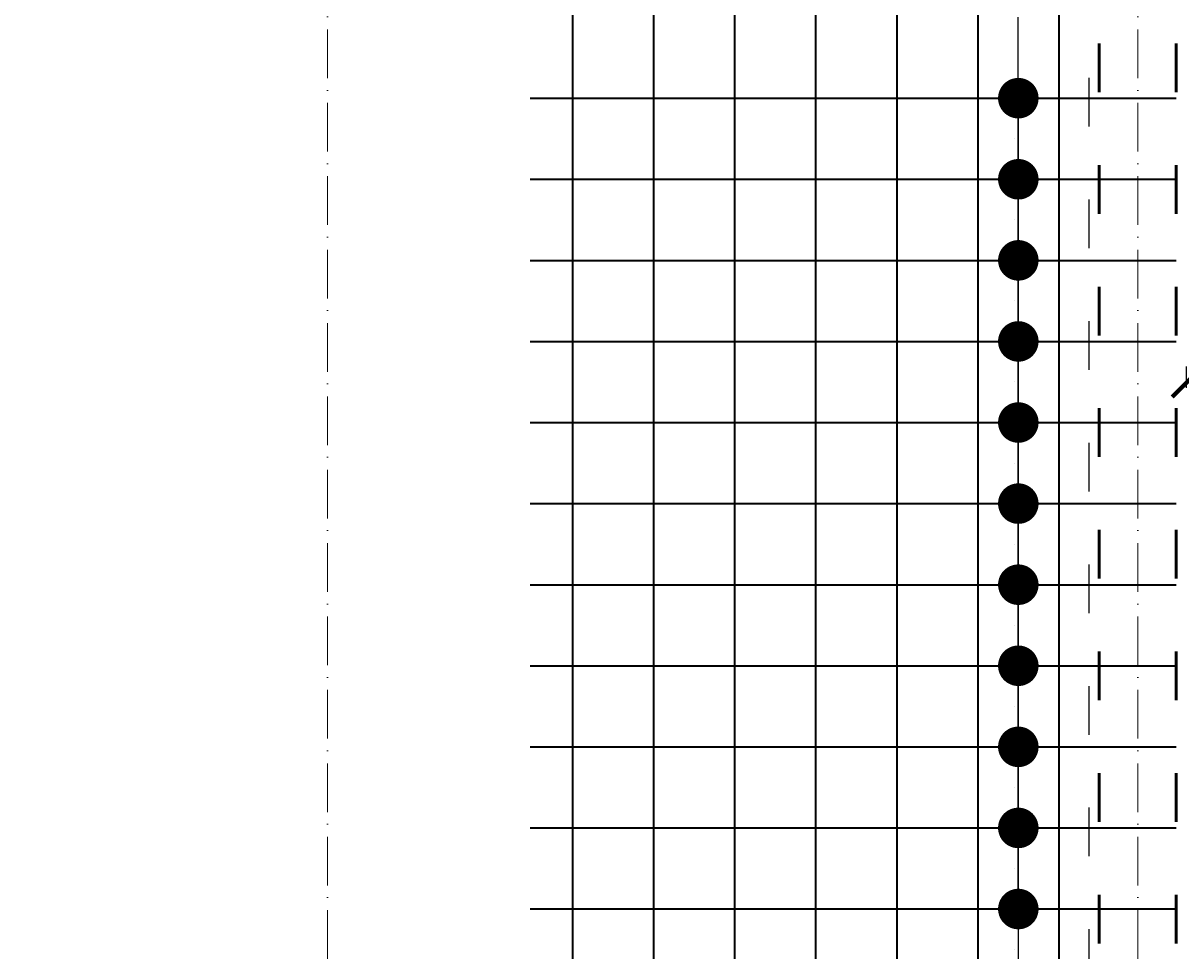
# Model space of a CAD drawing. Header units: millimetres. Extents: x 295948 to 312016, y 6878 to 18016.
# Tile 210 of 252: x 309334 to 309619, y 14293 to 14522. Entities that reach past the tile are written whole.
import ezdxf

# ---------------------------------------------------------------- set-up
doc = ezdxf.new("R2010")
doc.units = ezdxf.units.MM
doc.linetypes.add('ACAD_ISO03W100', pattern=[30, 12, -18])
doc.linetypes.add('ACAD_ISO10W100', pattern=[18, 12, -3, 0, -3])
for name, color, linetype, lineweight in [('konstrukcja wymiary', 1, 'Continuous', 13), ('osie', 5, 'ACAD_ISO10W100', 13), ('zbrojenie', 4, 'Continuous', 50), ('zbrojenie płyty', 141, 'Continuous', 35)]:
    doc.layers.add(name, color=color, linetype=linetype, lineweight=lineweight)
doc.layers.add('przerywane', color=6, linetype='ACAD_ISO03W100')
doc.styles.add('KONSTRUKCJA', font='romand.shx', dxfattribs={"oblique": 10})
doc.styles.get("Standard").update_dxf_attribs({"font": 'romand.shx', "oblique": 10})
doc.dimstyles.new('150', dxfattribs={"dimtxt": 10, "dimasz": 7, "dimexe": 1.25, "dimexo": 0.625, "dimgap": 3, "dimtad": 1, "dimdec": 0, "dimrnd": 0.5, "dimtxsty": 'KONSTRUKCJA', "dimblk": 'ARCHTICK', "dimcen": 2.5, "dimadec": 0, "dimazin": 0, "dimtfac": 1, "dimtdec": 0, "dimtix": 1, "dimtmove": 0, "dimatfit": 3, "dimfxl": 4, "dimfxlon": 1, "dimarcsym": 0})
doc.dimstyles.new('kropki', dxfattribs={"dimtxt": 0.001, "dimasz": 10, "dimexe": 1.25, "dimexo": 0.625, "dimgap": 1, "dimtad": 1, "dimtxsty": 'Standard', "dimblk": 'DOT', "dimcen": 2.5, "dimadec": 0, "dimazin": 0, "dimtfac": 1, "dimtmove": 0, "dimatfit": 3, "dimfxl": 1, "dimfxlon": 1, "dimarcsym": 0})

# ---------------------------------------------------------------- blocks, each defined once
blk = doc.blocks.new('_ArchTick')
at = {"color": 0, "linetype": 'ByBlock', "lineweight": 13, "const_width": 0.15}
blk.add_lwpolyline([(-0.5, -0.5), (0.5, 0.5)], dxfattribs=at)
blk = doc.blocks.new('*D914')
at = {"layer": 'Defpoints', "color": 0, "transparency": 16777216}
for p in [(309620.63, 15501.22), (309620.63, 14520.22), (309164.63, 14393.22)]:
    blk.add_point(p, dxfattribs=at)
at = {"layer": 'konstrukcja wymiary', "color": 0, "lineweight": -2, "transparency": 16777216}
for p, q in [((309164.63, 15497.22), (309164.63, 15502.47)), ((309164.63, 15501.22), (309620.63, 15501.22)), ((309620.63, 15497.22), (309620.63, 15502.47))]:
    blk.add_line(p, q, dxfattribs=at)
at = {"layer": 'konstrukcja wymiary', "color": 0, "lineweight": -2, "transparency": 16777216, "xscale": 7, "yscale": 7, "zscale": 7, "rotation": 180}
blk.add_blockref('_ArchTick', (309164.63, 15501.22), dxfattribs=at)
at = {"layer": 'konstrukcja wymiary', "color": 0, "lineweight": -2, "transparency": 16777216, "xscale": 7, "yscale": 7, "zscale": 7}
blk.add_blockref('_ArchTick', (309620.63, 15501.22), dxfattribs=at)
at = {"layer": 'konstrukcja wymiary', "color": 0, "transparency": 16777216, "insert": (309392.63, 15509.22), "char_height": 10, "attachment_point": 5, "style": 'KONSTRUKCJA'}
blk.add_mtext('456', dxfattribs=at)
blk = doc.blocks.new('*D915')
at = {"layer": 'Defpoints', "color": 0, "transparency": 16777216}
for p in [(309884.63, 15501.22), (309620.63, 14520.22), (309884.63, 14520.22)]:
    blk.add_point(p, dxfattribs=at)
at = {"layer": 'konstrukcja wymiary', "color": 0, "lineweight": -2, "transparency": 16777216}
for p, q in [((309620.63, 15497.22), (309620.63, 15502.47)), ((309620.63, 15501.22), (309884.63, 15501.22)), ((309884.63, 15497.22), (309884.63, 15502.47))]:
    blk.add_line(p, q, dxfattribs=at)
at = {"layer": 'konstrukcja wymiary', "color": 0, "lineweight": -2, "transparency": 16777216, "xscale": 7, "yscale": 7, "zscale": 7, "rotation": 180}
blk.add_blockref('_ArchTick', (309620.63, 15501.22), dxfattribs=at)
at = {"layer": 'konstrukcja wymiary', "color": 0, "lineweight": -2, "transparency": 16777216, "xscale": 7, "yscale": 7, "zscale": 7}
blk.add_blockref('_ArchTick', (309884.63, 15501.22), dxfattribs=at)
at = {"layer": 'konstrukcja wymiary', "color": 0, "transparency": 16777216, "insert": (309752.63, 15509.22), "char_height": 10, "attachment_point": 5, "style": 'KONSTRUKCJA'}
blk.add_mtext('264', dxfattribs=at)
blk = doc.blocks.new('*D934')
at = {"layer": 'Defpoints', "color": 0, "transparency": 16777216}
for p in [(309620.63, 14520.22), (309884.63, 14520.22), (309620.63, 14433.02)]:
    blk.add_point(p, dxfattribs=at)
at = {"layer": 'konstrukcja wymiary', "color": 0, "lineweight": -2, "transparency": 16777216}
for p, q in [((309620.63, 14437.02), (309620.63, 14431.77)), ((309884.63, 14437.02), (309884.63, 14431.77)), ((309884.63, 14433.02), (309620.63, 14433.02))]:
    blk.add_line(p, q, dxfattribs=at)
at = {"layer": 'konstrukcja wymiary', "color": 0, "lineweight": -2, "transparency": 16777216, "xscale": 7, "yscale": 7, "zscale": 7, "rotation": 180}
blk.add_blockref('_ArchTick', (309620.63, 14433.02), dxfattribs=at)
at = {"layer": 'konstrukcja wymiary', "color": 0, "lineweight": -2, "transparency": 16777216, "xscale": 7, "yscale": 7, "zscale": 7}
blk.add_blockref('_ArchTick', (309884.63, 14433.02), dxfattribs=at)
at = {"layer": 'konstrukcja wymiary', "color": 0, "transparency": 16777216, "insert": (309752.63, 14441.02), "char_height": 10, "attachment_point": 5, "style": 'KONSTRUKCJA'}
blk.add_mtext('264', dxfattribs=at)
blk = doc.blocks.new('_Dot')
at = {"color": 0, "linetype": 'ByBlock', "lineweight": -2}
blk.add_line((-0.5, 0), (-1, 0), dxfattribs=at)
at = {"color": 0, "linetype": 'ByBlock', "const_width": 0.5}
blk.add_lwpolyline([(-0.25, 0, 1), (0.25, 0, 1)], format="xyb", close=True, dxfattribs=at)
blk = doc.blocks.new('*D1264')
at = {"layer": 'Defpoints', "color": 0, "transparency": 16777216}
for p in [(309569.13, 14503.22), (309569.13, 14483.22), (309579.16, 14483.22)]:
    blk.add_point(p, dxfattribs=at)
at = {"layer": 'konstrukcja wymiary', "color": 0, "lineweight": -2, "transparency": 16777216}
for p, q in [((309579.16, 14513.22), (309579.16, 14523.22)), ((309578.16, 14503.22), (309580.41, 14503.22)), ((309579.16, 14503.22), (309579.16, 14483.22)), ((309578.16, 14483.22), (309580.41, 14483.22)), ((309579.16, 14473.22), (309579.16, 14463.22))]:
    blk.add_line(p, q, dxfattribs=at)
at = {"layer": 'konstrukcja wymiary', "color": 0, "lineweight": -2, "transparency": 16777216, "xscale": 10, "yscale": 10, "zscale": 10}
for p, rotation in [((309579.16, 14503.22), 270), ((309579.16, 14483.22), 90)]:
    blk.add_blockref('_Dot', p, dxfattribs=dict(at, rotation=rotation))
at = {"layer": 'konstrukcja wymiary', "color": 0, "transparency": 16777216, "insert": (309578.16, 14493.22), "char_height": 0.001, "attachment_point": 5, "rotation": 90}
blk.add_mtext('20', dxfattribs=at)
blk = doc.blocks.new('*D1265')
at = {"layer": 'Defpoints', "color": 0, "transparency": 16777216}
for p in [(309569.13, 14483.22), (309569.13, 14463.22), (309579.16, 14463.22)]:
    blk.add_point(p, dxfattribs=at)
at = {"layer": 'konstrukcja wymiary', "color": 0, "lineweight": -2, "transparency": 16777216}
for p, q in [((309579.16, 14493.22), (309579.16, 14503.22)), ((309578.16, 14483.22), (309580.41, 14483.22)), ((309579.16, 14483.22), (309579.16, 14463.22)), ((309578.16, 14463.22), (309580.41, 14463.22)), ((309579.16, 14453.22), (309579.16, 14443.22))]:
    blk.add_line(p, q, dxfattribs=at)
at = {"layer": 'konstrukcja wymiary', "color": 0, "lineweight": -2, "transparency": 16777216, "xscale": 10, "yscale": 10, "zscale": 10}
for p, rotation in [((309579.16, 14483.22), 270), ((309579.16, 14463.22), 90)]:
    blk.add_blockref('_Dot', p, dxfattribs=dict(at, rotation=rotation))
at = {"layer": 'konstrukcja wymiary', "color": 0, "transparency": 16777216, "insert": (309578.16, 14473.22), "char_height": 0.001, "attachment_point": 5, "rotation": 90}
blk.add_mtext('20', dxfattribs=at)
blk = doc.blocks.new('*D1266')
at = {"layer": 'Defpoints', "color": 0, "transparency": 16777216}
for p in [(309569.13, 14463.22), (309569.13, 14443.22), (309579.16, 14443.22)]:
    blk.add_point(p, dxfattribs=at)
at = {"layer": 'konstrukcja wymiary', "color": 0, "lineweight": -2, "transparency": 16777216}
for p, q in [((309579.16, 14473.22), (309579.16, 14483.22)), ((309578.16, 14463.22), (309580.41, 14463.22)), ((309579.16, 14463.22), (309579.16, 14443.22)), ((309578.16, 14443.22), (309580.41, 14443.22)), ((309579.16, 14433.22), (309579.16, 14423.22))]:
    blk.add_line(p, q, dxfattribs=at)
at = {"layer": 'konstrukcja wymiary', "color": 0, "lineweight": -2, "transparency": 16777216, "xscale": 10, "yscale": 10, "zscale": 10}
for p, rotation in [((309579.16, 14463.22), 270), ((309579.16, 14443.22), 90)]:
    blk.add_blockref('_Dot', p, dxfattribs=dict(at, rotation=rotation))
at = {"layer": 'konstrukcja wymiary', "color": 0, "transparency": 16777216, "insert": (309578.16, 14453.22), "char_height": 0.001, "attachment_point": 5, "rotation": 90}
blk.add_mtext('20', dxfattribs=at)
blk = doc.blocks.new('*D1267')
at = {"layer": 'Defpoints', "color": 0, "transparency": 16777216}
for p in [(309569.13, 14443.22), (309569.13, 14423.22), (309579.16, 14423.22)]:
    blk.add_point(p, dxfattribs=at)
at = {"layer": 'konstrukcja wymiary', "color": 0, "lineweight": -2, "transparency": 16777216}
for p, q in [((309579.16, 14453.22), (309579.16, 14463.22)), ((309578.16, 14443.22), (309580.41, 14443.22)), ((309579.16, 14443.22), (309579.16, 14423.22)), ((309578.16, 14423.22), (309580.41, 14423.22)), ((309579.16, 14413.22), (309579.16, 14403.22))]:
    blk.add_line(p, q, dxfattribs=at)
at = {"layer": 'konstrukcja wymiary', "color": 0, "lineweight": -2, "transparency": 16777216, "xscale": 10, "yscale": 10, "zscale": 10}
for p, rotation in [((309579.16, 14443.22), 270), ((309579.16, 14423.22), 90)]:
    blk.add_blockref('_Dot', p, dxfattribs=dict(at, rotation=rotation))
at = {"layer": 'konstrukcja wymiary', "color": 0, "transparency": 16777216, "insert": (309578.16, 14433.22), "char_height": 0.001, "attachment_point": 5, "rotation": 90}
blk.add_mtext('20', dxfattribs=at)
blk = doc.blocks.new('*D1230')
at = {"layer": 'Defpoints', "color": 0, "transparency": 16777216}
for p in [(309569.13, 14423.22), (309569.13, 14403.22), (309579.16, 14403.22)]:
    blk.add_point(p, dxfattribs=at)
at = {"layer": 'konstrukcja wymiary', "color": 0, "lineweight": -2, "transparency": 16777216}
for p, q in [((309579.16, 14433.22), (309579.16, 14443.22)), ((309578.16, 14423.22), (309580.41, 14423.22)), ((309579.16, 14423.22), (309579.16, 14403.22)), ((309578.16, 14403.22), (309580.41, 14403.22)), ((309579.16, 14393.22), (309579.16, 14383.22))]:
    blk.add_line(p, q, dxfattribs=at)
at = {"layer": 'konstrukcja wymiary', "color": 0, "lineweight": -2, "transparency": 16777216, "xscale": 10, "yscale": 10, "zscale": 10}
for p, rotation in [((309579.16, 14423.22), 270), ((309579.16, 14403.22), 90)]:
    blk.add_blockref('_Dot', p, dxfattribs=dict(at, rotation=rotation))
at = {"layer": 'konstrukcja wymiary', "color": 0, "transparency": 16777216, "insert": (309578.16, 14413.22), "char_height": 0.001, "attachment_point": 5, "rotation": 90}
blk.add_mtext('20', dxfattribs=at)
blk = doc.blocks.new('*D1231')
at = {"layer": 'Defpoints', "color": 0, "transparency": 16777216}
for p in [(309569.13, 14403.22), (309569.13, 14383.22), (309579.16, 14383.22)]:
    blk.add_point(p, dxfattribs=at)
at = {"layer": 'konstrukcja wymiary', "color": 0, "lineweight": -2, "transparency": 16777216}
for p, q in [((309579.16, 14413.22), (309579.16, 14423.22)), ((309578.16, 14403.22), (309580.41, 14403.22)), ((309579.16, 14403.22), (309579.16, 14383.22)), ((309578.16, 14383.22), (309580.41, 14383.22)), ((309579.16, 14373.22), (309579.16, 14363.22))]:
    blk.add_line(p, q, dxfattribs=at)
at = {"layer": 'konstrukcja wymiary', "color": 0, "lineweight": -2, "transparency": 16777216, "xscale": 10, "yscale": 10, "zscale": 10}
for p, rotation in [((309579.16, 14403.22), 270), ((309579.16, 14383.22), 90)]:
    blk.add_blockref('_Dot', p, dxfattribs=dict(at, rotation=rotation))
at = {"layer": 'konstrukcja wymiary', "color": 0, "transparency": 16777216, "insert": (309578.16, 14393.22), "char_height": 0.001, "attachment_point": 5, "rotation": 90}
blk.add_mtext('20', dxfattribs=at)
blk = doc.blocks.new('*D1232')
at = {"layer": 'Defpoints', "color": 0, "transparency": 16777216}
for p in [(309569.13, 14383.22), (309569.13, 14363.22), (309579.16, 14363.22)]:
    blk.add_point(p, dxfattribs=at)
at = {"layer": 'konstrukcja wymiary', "color": 0, "lineweight": -2, "transparency": 16777216}
for p, q in [((309579.16, 14393.22), (309579.16, 14403.22)), ((309578.16, 14383.22), (309580.41, 14383.22)), ((309579.16, 14383.22), (309579.16, 14363.22)), ((309578.16, 14363.22), (309580.41, 14363.22)), ((309579.16, 14353.22), (309579.16, 14343.22))]:
    blk.add_line(p, q, dxfattribs=at)
at = {"layer": 'konstrukcja wymiary', "color": 0, "lineweight": -2, "transparency": 16777216, "xscale": 10, "yscale": 10, "zscale": 10}
for p, rotation in [((309579.16, 14383.22), 270), ((309579.16, 14363.22), 90)]:
    blk.add_blockref('_Dot', p, dxfattribs=dict(at, rotation=rotation))
at = {"layer": 'konstrukcja wymiary', "color": 0, "transparency": 16777216, "insert": (309578.16, 14373.22), "char_height": 0.001, "attachment_point": 5, "rotation": 90}
blk.add_mtext('20', dxfattribs=at)
blk = doc.blocks.new('*D1233')
at = {"layer": 'Defpoints', "color": 0, "transparency": 16777216}
for p in [(309569.13, 14363.22), (309569.13, 14343.22), (309579.16, 14343.22)]:
    blk.add_point(p, dxfattribs=at)
at = {"layer": 'konstrukcja wymiary', "color": 0, "lineweight": -2, "transparency": 16777216}
for p, q in [((309579.16, 14373.22), (309579.16, 14383.22)), ((309578.16, 14363.22), (309580.41, 14363.22)), ((309579.16, 14363.22), (309579.16, 14343.22)), ((309578.16, 14343.22), (309580.41, 14343.22)), ((309579.16, 14333.22), (309579.16, 14323.22))]:
    blk.add_line(p, q, dxfattribs=at)
at = {"layer": 'konstrukcja wymiary', "color": 0, "lineweight": -2, "transparency": 16777216, "xscale": 10, "yscale": 10, "zscale": 10}
for p, rotation in [((309579.16, 14363.22), 270), ((309579.16, 14343.22), 90)]:
    blk.add_blockref('_Dot', p, dxfattribs=dict(at, rotation=rotation))
at = {"layer": 'konstrukcja wymiary', "color": 0, "transparency": 16777216, "insert": (309578.16, 14353.22), "char_height": 0.001, "attachment_point": 5, "rotation": 90}
blk.add_mtext('20', dxfattribs=at)
blk = doc.blocks.new('*D1234')
at = {"layer": 'Defpoints', "color": 0, "transparency": 16777216}
for p in [(309569.13, 14343.22), (309569.13, 14323.22), (309579.16, 14323.22)]:
    blk.add_point(p, dxfattribs=at)
at = {"layer": 'konstrukcja wymiary', "color": 0, "lineweight": -2, "transparency": 16777216}
for p, q in [((309579.16, 14353.22), (309579.16, 14363.22)), ((309578.16, 14343.22), (309580.41, 14343.22)), ((309579.16, 14343.22), (309579.16, 14323.22)), ((309578.16, 14323.22), (309580.41, 14323.22)), ((309579.16, 14313.22), (309579.16, 14303.22))]:
    blk.add_line(p, q, dxfattribs=at)
at = {"layer": 'konstrukcja wymiary', "color": 0, "lineweight": -2, "transparency": 16777216, "xscale": 10, "yscale": 10, "zscale": 10}
for p, rotation in [((309579.16, 14343.22), 270), ((309579.16, 14323.22), 90)]:
    blk.add_blockref('_Dot', p, dxfattribs=dict(at, rotation=rotation))
at = {"layer": 'konstrukcja wymiary', "color": 0, "transparency": 16777216, "insert": (309578.16, 14333.22), "char_height": 0.001, "attachment_point": 5, "rotation": 90}
blk.add_mtext('20', dxfattribs=at)
blk = doc.blocks.new('*D1235')
at = {"layer": 'Defpoints', "color": 0, "transparency": 16777216}
for p in [(309569.13, 14323.22), (309569.13, 14303.22), (309579.16, 14303.22)]:
    blk.add_point(p, dxfattribs=at)
at = {"layer": 'konstrukcja wymiary', "color": 0, "lineweight": -2, "transparency": 16777216}
for p, q in [((309579.16, 14333.22), (309579.16, 14343.22)), ((309578.16, 14323.22), (309580.41, 14323.22)), ((309579.16, 14323.22), (309579.16, 14303.22)), ((309578.16, 14303.22), (309580.41, 14303.22)), ((309579.16, 14293.22), (309579.16, 14283.22))]:
    blk.add_line(p, q, dxfattribs=at)
at = {"layer": 'konstrukcja wymiary', "color": 0, "lineweight": -2, "transparency": 16777216, "xscale": 10, "yscale": 10, "zscale": 10}
for p, rotation in [((309579.16, 14323.22), 270), ((309579.16, 14303.22), 90)]:
    blk.add_blockref('_Dot', p, dxfattribs=dict(at, rotation=rotation))
at = {"layer": 'konstrukcja wymiary', "color": 0, "transparency": 16777216, "insert": (309578.16, 14313.22), "char_height": 0.001, "attachment_point": 5, "rotation": 90}
blk.add_mtext('20', dxfattribs=at)
blk = doc.blocks.new('*D1273')
at = {"layer": 'Defpoints', "color": 0, "transparency": 16777216}
for p in [(309569.13, 14303.22), (309569.13, 14283.22), (309579.16, 14283.22)]:
    blk.add_point(p, dxfattribs=at)
at = {"layer": 'konstrukcja wymiary', "color": 0, "lineweight": -2, "transparency": 16777216}
for p, q in [((309579.16, 14313.22), (309579.16, 14323.22)), ((309578.16, 14303.22), (309580.41, 14303.22)), ((309579.16, 14303.22), (309579.16, 14283.22)), ((309578.16, 14283.22), (309580.41, 14283.22)), ((309579.16, 14273.22), (309579.16, 14263.22))]:
    blk.add_line(p, q, dxfattribs=at)
at = {"layer": 'konstrukcja wymiary', "color": 0, "lineweight": -2, "transparency": 16777216, "xscale": 10, "yscale": 10, "zscale": 10}
for p, rotation in [((309579.16, 14303.22), 270), ((309579.16, 14283.22), 90)]:
    blk.add_blockref('_Dot', p, dxfattribs=dict(at, rotation=rotation))
at = {"layer": 'konstrukcja wymiary', "color": 0, "transparency": 16777216, "insert": (309578.16, 14293.22), "char_height": 0.001, "attachment_point": 5, "rotation": 90}
blk.add_mtext('20', dxfattribs=at)

msp = doc.modelspace()

# ---------------------------------------------------------------- linework, layer by layer
at = {"layer": 'osie'}
for p, q in [((309408.631, 15606.148), (309408.631, 13976.332)), ((309608.631, 15606.148), (309608.631, 13976.332))]:
    msp.add_line(p, q, dxfattribs=at)
at = {"layer": 'przerywane'}
msp.add_line((309596.631, 14076.224), (309596.631, 14687.224), dxfattribs=at)
at = {"layer": 'zbrojenie', "linetype": 'ACAD_ISO03W100'}
for p, q in [((309599.131, 14054.724), (309599.131, 14708.724)), ((309618.131, 14054.724), (309618.131, 14708.724))]:
    msp.add_line(p, q, dxfattribs=at)
at = {"layer": 'zbrojenie płyty'}
for p, q in [((309469.131, 14849.224), (309469.131, 14054.724)), ((309489.131, 14849.224), (309489.131, 14054.724)), ((309509.131, 14849.224), (309509.131, 14054.724)), ((309529.131, 14849.224), (309529.131, 14054.724)), ((309549.131, 14849.224), (309549.131, 14054.724)), ((309569.131, 14849.224), (309569.131, 14054.724)), ((309589.131, 14849.224), (309589.131, 14054.724)), ((309458.631, 14503.224), (309618.131, 14503.224)), ((309458.631, 14483.224), (309618.131, 14483.224)), ((309458.631, 14463.224), (309618.131, 14463.224)), ((309458.631, 14443.224), (309618.131, 14443.224)), ((309458.631, 14423.224), (309618.131, 14423.224)), ((309458.631, 14403.224), (309618.131, 14403.224)), ((309458.631, 14383.224), (309618.131, 14383.224)), ((309458.631, 14363.224), (309618.131, 14363.224)), ((309458.631, 14343.224), (309618.131, 14343.224)), ((309458.631, 14323.224), (309618.131, 14323.224)), ((309458.631, 14303.224), (309618.131, 14303.224))]:
    msp.add_line(p, q, dxfattribs=at)

# ---------------------------------------------------------------- dimensions: what is measured, and where the dimension line sits
at = {"layer": 'konstrukcja wymiary'}
for base, p1, p2, picture, middle in [((309620.631, 15501.224), (309164.631, 14393.224), (309620.631, 14520.224), '*D914', (309392.631, 15509.224)), ((309884.631, 15501.224), (309620.631, 14520.224), (309884.631, 14520.224), '*D915', (309752.631, 15509.224))]:
    dim = msp.add_linear_dim(base=base, p1=p1, p2=p2, dimstyle='150', override={"dimtmove": 1}, dxfattribs=at)
    dim.commit()
    dim.dimension.update_dxf_attribs({"geometry": picture, "text_midpoint": middle})
dim = msp.add_linear_dim(base=(309579.159, 14483.224), p1=(309569.131, 14503.224), p2=(309569.131, 14483.224), angle=90, dimstyle='kropki', dxfattribs=at)
dim.commit()
dim.dimension.update_dxf_attribs({"geometry": '*D1264', "text_midpoint": (309578.158, 14493.224)})
dim = msp.add_linear_dim(base=(309620.631, 14433.02), p1=(309884.631, 14520.224), p2=(309620.631, 14520.224), dimstyle='150', dxfattribs=at)
dim.commit()
dim.dimension.update_dxf_attribs({"geometry": '*D934', "text_midpoint": (309752.631, 14441.02)})
for base, p1, p2, picture, middle in [((309579.159, 14463.224), (309569.131, 14483.224), (309569.131, 14463.224), '*D1265', (309578.158, 14473.224)), ((309579.159, 14443.224), (309569.131, 14463.224), (309569.131, 14443.224), '*D1266', (309578.158, 14453.224)), ((309579.159, 14423.224), (309569.131, 14443.224), (309569.131, 14423.224), '*D1267', (309578.158, 14433.224)), ((309579.159, 14403.224), (309569.131, 14423.224), (309569.131, 14403.224), '*D1230', (309578.158, 14413.224)), ((309579.159, 14383.224), (309569.131, 14403.224), (309569.131, 14383.224), '*D1231', (309578.158, 14393.224)), ((309579.159, 14363.224), (309569.131, 14383.224), (309569.131, 14363.224), '*D1232', (309578.158, 14373.224)), ((309579.159, 14343.224), (309569.131, 14363.224), (309569.131, 14343.224), '*D1233', (309578.158, 14353.224)), ((309579.159, 14323.224), (309569.131, 14343.224), (309569.131, 14323.224), '*D1234', (309578.158, 14333.224)), ((309579.159, 14303.224), (309569.131, 14323.224), (309569.131, 14303.224), '*D1235', (309578.158, 14313.224)), ((309579.159, 14283.224), (309569.131, 14303.224), (309569.131, 14283.224), '*D1273', (309578.158, 14293.224))]:
    dim = msp.add_linear_dim(base=base, p1=p1, p2=p2, angle=90, dimstyle='kropki', override={"dimtmove": 1}, dxfattribs=at)
    dim.commit()
    dim.dimension.update_dxf_attribs({"geometry": picture, "text_midpoint": middle})

doc.saveas('drawing.dxf')
